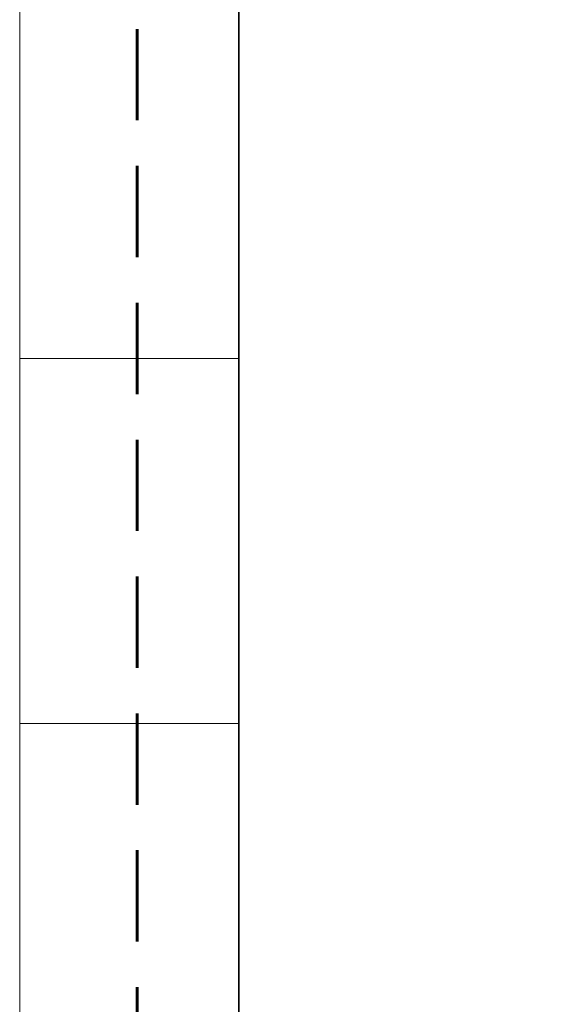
# Model space of a CAD drawing. Header units: millimetres. Extents: x -8040 to 8760, y -10081 to -7111.
# Tile 15 of 22: x 5984 to 6131, y -8195 to -7925. Entities that reach past the tile are written whole.
import ezdxf

# ---------------------------------------------------------------- set-up
doc = ezdxf.new("R2010")
doc.units = ezdxf.units.MM
doc.linetypes.add('DASHEDX2', pattern=[1.5, 1, -0.5])
for name, color, linetype, lineweight in [('PG_PRZERYWANE_ŚREDNIE', 1, 'DASHEDX2', 18), ('PG_WIDOKOWE_CIENKIE', 1, 'Continuous', 18), ('PG_ŚCIANY_SŁUPY', 4, 'Continuous', 35)]:
    doc.layers.add(name, color=color, linetype=linetype, lineweight=lineweight)

msp = doc.modelspace()

# ---------------------------------------------------------------- linework, layer by layer
at = {"layer": 'PG_PRZERYWANE_ŚREDNIE', "color": 18, "lineweight": 60, "ltscale": 25, "true_color": 0x000000}
msp.add_lwpolyline([(6015.7, -7834.03), (8076.38, -7834.03), (8076.38, -9302.54), (6015.7, -9302.54)], close=True, dxfattribs=at)
at = {"layer": 'PG_WIDOKOWE_CIENKIE', "color": 18, "true_color": 0x000000}
for p, q in [((5983.55, -8731.74), (5983.55, -7719.83)), ((6043.55, -8731.74), (6043.55, -7719.83)), ((6043.55, -8017.83), (5983.55, -8017.83)), ((6043.55, -8117.83), (5983.55, -8117.83))]:
    msp.add_line(p, q, dxfattribs=at)
at = {"layer": 'PG_ŚCIANY_SŁUPY', "color": 18, "true_color": 0x000000}
msp.add_lwpolyline([(6043.55, -7875.74), (6043.55, -8731.74)], dxfattribs=at)

doc.saveas('drawing.dxf')
